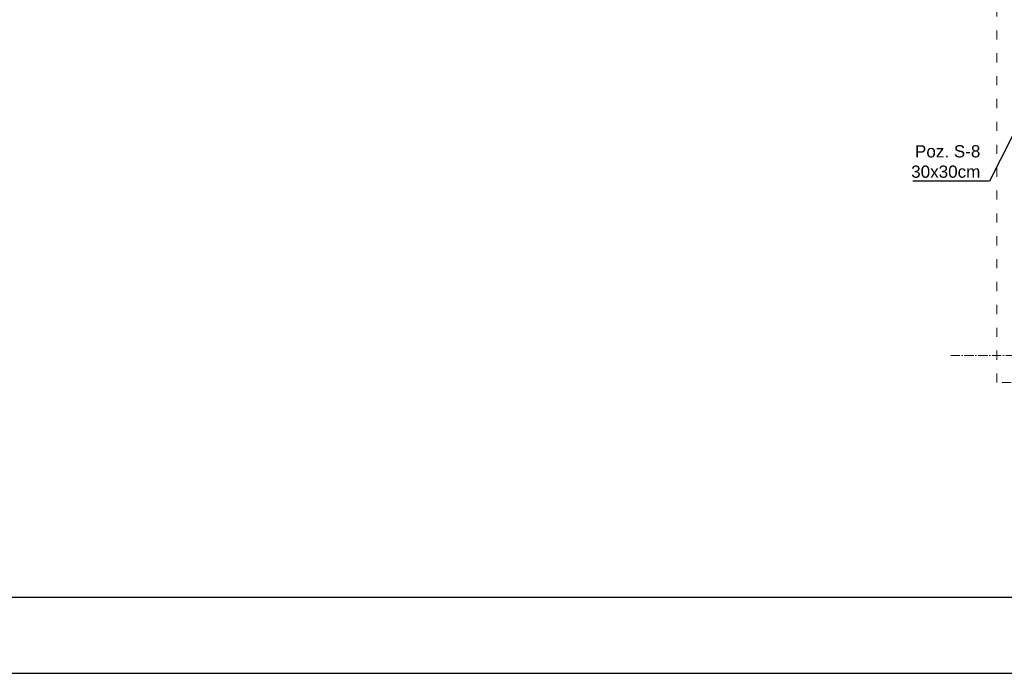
# Model space of a CAD drawing. Header units: inches. Extents: x 201967 to 338763, y -32705 to 30884.
# Tile 112 of 236: x 319656 to 320946, y 2834 to 3691. Entities that reach past the tile are written whole.
import ezdxf

# ---------------------------------------------------------------- set-up
doc = ezdxf.new("R2010")
doc.units = ezdxf.units.IN
doc.header["$MEASUREMENT"] = 0
doc.linetypes.add('ACAD_ISO03W100', pattern=[30, 12, -18])
doc.linetypes.add('ACAD_ISO10W100', pattern=[18, 12, -3, 0, -3])
for name, color, linetype, lineweight in [('01h3 KONSTRUKCJA pozycje słupy', 252, 'Continuous', 13), ('11 OSIE ściany', 2, 'ACAD_ISO10W100', 5), ('_proj_SCHODY', 2, 'Continuous', 9)]:
    doc.layers.add(name, color=color, linetype=linetype, lineweight=lineweight)
doc.styles.add('OPIS', font='arial.ttf')
doc.styles.add('RomanS', font='romans.shx')
doc.dimstyles.new('DIM100txt12', dxfattribs={"dimtxt": 12, "dimasz": 1.05, "dimexe": 0, "dimexo": 8, "dimgap": 4, "dimtad": 1, "dimdec": 7, "dimrnd": 0.5, "dimdsep": 46, "dimtxsty": 'RomanS', "dimblk1": 'DIM', "dimblk2": 'DIM', "dimsah": 1, "dimcen": 0.09, "dimse1": 1, "dimse2": 1, "dimclrt": 256, "dimadec": 1, "dimazin": 0, "dimtfac": 1, "dimtdec": 7, "dimtix": 1, "dimtofl": 0, "dimtmove": 2, "dimatfit": 3, "dimfxl": 1, "dimtolj": 1, "dimtzin": 0, "dimarcsym": 0})

# ---------------------------------------------------------------- blocks, each defined once
blk = doc.blocks.new('1 osie 2 część BPPZ')
at = {"layer": '11 OSIE ściany'}
blk.add_line((-95.3, -2640), (1219, -2640), dxfattribs=at)
blk = doc.blocks.new('DIM')
for p, q in [((0, -13), (0, 13)), ((8, 0), (-8, 0))]:
    blk.add_line(p, q)
at = {"const_width": 1.71}
blk.add_lwpolyline([(5.71, 5.71), (-5.71, -5.71)], dxfattribs=at)

msp = doc.modelspace()

# ---------------------------------------------------------------- linework, layer by layer
at = {"layer": '_proj_SCHODY', "color": 2, "linetype": 'ACAD_ISO03W100'}
msp.add_lwpolyline([(316934.74, 6155.87), (319269.12, 6155.87), (319269.12, 6636.28), (319999.12, 6658.18), (319999.12, 5925.91), (321822.97, 5925.87), (322125.46, 4378.57), (322125.47, 3215.48), (320936.52, 3215.47), (320936.74, 4061.87), (319670.74, 4061.87), (319670.75, 4159.87), (316934.74, 4159.87)], close=True, dxfattribs=at)
at = {"layer": 'Defpoints'}
for points in [[(316578.43, 2834.31), (324078.43, 2834.31), (324078.43, 7034.31), (316578.43, 7034.31)], [(316678.43, 2934.31), (323978.43, 2934.31), (323978.43, 6934.31), (316678.43, 6934.31)]]:
    msp.add_lwpolyline(points, close=True, dxfattribs=at)

# ---------------------------------------------------------------- block references
at = {"layer": '11 OSIE ściany'}
msp.add_blockref('1 osie 2 część BPPZ', (320971.52, 5890.87), dxfattribs=at)

# ---------------------------------------------------------------- texts
at = {"layer": '01h3 KONSTRUKCJA pozycje słupy', "insert": (320915.09, 3505.39), "char_height": 16, "attachment_point": 6, "style": 'OPIS'}
msp.add_mtext('Poz. S-8\\P30x30cm', dxfattribs=at)

# ---------------------------------------------------------------- leaders
at = {"layer": '01h3 KONSTRUKCJA pozycje słupy', "annotation_type": 0, "has_hookline": 1, "hookline_direction": 1, "text_width": 88.32}
msp.add_leader([(320971.52, 3567.32), (320927.09, 3479.74), (320919.09, 3479.74)], dimstyle='DIM100txt12', override={"dimasz": 8, "dimgap": 4, "dimtad": 1}, dxfattribs=at)

doc.saveas('drawing.dxf')
